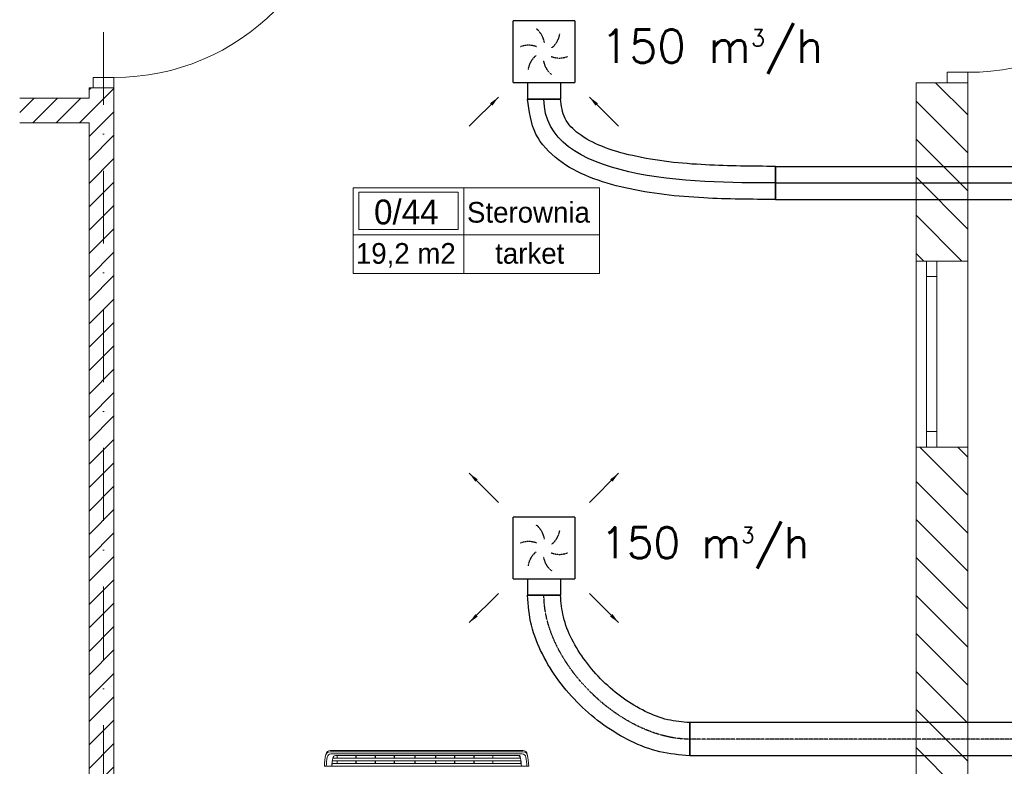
# Model space of a CAD drawing. Header units: millimetres. Extents: x -4612887 to -4536833, y -5457376 to -5415716.
# Tile 64 of 144: x -4587482 to -4582719, y -5441645 to -5438035. Entities that reach past the tile are written whole.
import ezdxf

# ---------------------------------------------------------------- set-up
doc = ezdxf.new("R2010")
doc.units = ezdxf.units.MM
doc.header["$MEASUREMENT"] = 0
for name, pattern in [('DASHDOT', [1, 0.5, -0.25, 0, -0.25]), ('DASHED', [0.75, 0.5, -0.25]), ('Kropki i Kreski', [670.277762, 352.777767, -176.388884, 0, -141.111112])]:
    doc.linetypes.add(name, pattern=pattern)
doc.layers.get('0').update_dxf_attribs({"color": 8, "lineweight": 18})
for name, color, linetype, lineweight in [('FLUID-N1', 7, 'Continuous', 30), ('FLUID-N1-150-ARRGR', 7, 'Continuous', 25), ('FLUID-W1B', 7, 'Continuous', 30), ('FLUID-W1b-160-ARRGR', 7, 'Continuous', 25), ('is_KT-urzadzenia', 104, 'Continuous', 30), ('Osie', 8, 'Continuous', 18), ('Slupy', 8, 'Continuous', 18), ('Strefy', 8, 'Continuous', 18), ('Ściany wewnętrzne', 7, 'Continuous', 18)]:
    doc.layers.add(name, color=color, linetype=linetype, lineweight=lineweight)
doc.layers.add('FLUID-N1-SYM', color=7, linetype='Continuous')
doc.layers.add('FLUID-W1B-SYM', color=7, linetype='Continuous')
doc.styles.add('FDBES', font='simplex.shx')
doc.styles.add('GENERATED_STYLE_3', font='txt')
doc.styles.add('GENERATED_STYLE_4', font='txt')
doc.linetypes.add('ZIGZAG', pattern='A,0.0001,-0.2,[131,ltypeshp.shx,S=0.2,R=0,X=-0.2,Y=0],-0.4,[131,ltypeshp.shx,S=0.2,R=180,X=0.2,Y=0],-0.2', length=0.8001)
doc.dimstyles.new('FDBES', dxfattribs={"dimscale": 50, "dimtxt": 4, "dimasz": 2.5, "dimexe": 0.8, "dimexo": 2, "dimgap": 1, "dimtad": 1, "dimdsep": 46, "dimtxsty": 'FDBES', "dimcen": 2.5, "dimclrd": 4, "dimclre": 5, "dimadec": 0, "dimazin": 0, "dimtfac": 1, "dimtmove": 0, "dimatfit": 3, "dimfxl": 1, "dimarcsym": 0})
pattern_1 = [(315, (-4559356.9, -5416807.61), (91.9239, 91.9239), [])]
pattern_2 = [(45, (-4559356.9, -5416807.61), (-56.56854, 56.56854), [])]

# ---------------------------------------------------------------- blocks, each defined once
blk = doc.blocks.new('*U946')
at = {"color": 0, "linetype": 'ByBlock', "lineweight": -2}
for p, q in [((-149, -149), (-149, 149)), ((149, 149), (-149, 149)), ((149, 149), (149, -149)), ((-149, -149), (149, -149)), ((-80, -149), (-80, -229)), ((80, -149), (80, -229))]:
    blk.add_line(p, q, dxfattribs=at)
at = {"color": 162, "linetype": 'Continuous', "lineweight": -2}
blk.add_line((80, -229), (-80, -229), dxfattribs=at)
at = {"color": 7, "linetype": 'DASHED'}
for centre, start, end in [((-101.8, 27.3), 8.1986, 51.8014), ((-27.3, 101.8), 308.1986, 351.8014), ((-74.5, -74.5), 68.1986, 111.8014), ((27.3, -101.8), 128.1986, 171.8014), ((101.8, -27.3), 188.1986, 231.8014), ((74.5, 74.5), 248.1986, 291.8014)]:
    blk.add_arc(centre, 105.4, start, end, dxfattribs=at)
blk = doc.blocks.new('*U415')
at = {"color": 0, "linetype": 'ByBlock', "lineweight": -2}
for p, q in [((-149, -149), (-149, 149)), ((149, 149), (-149, 149)), ((149, 149), (149, -149)), ((-149, -149), (149, -149)), ((-80, -149), (-80, -229)), ((80, -149), (80, -229))]:
    blk.add_line(p, q, dxfattribs=at)
at = {"color": 26, "linetype": 'Continuous', "lineweight": -2}
blk.add_line((80, -229), (-80, -229), dxfattribs=at)
at = {"color": 7, "linetype": 'DASHED'}
for centre, start, end in [((-101.8, 27.3), 8.1986, 51.8014), ((-27.3, 101.8), 308.1986, 351.8014), ((-74.5, -74.5), 68.1986, 111.8014), ((27.3, -101.8), 128.1986, 171.8014), ((101.8, -27.3), 188.1986, 231.8014), ((74.5, 74.5), 248.1986, 291.8014)]:
    blk.add_arc(centre, 105.4, start, end, dxfattribs=at)
blk = doc.blocks.new('*U414')
at = {"color": 26, "linetype": 'Continuous', "lineweight": -2}
for p, q in [((-1500, -80), (-1500, 80)), ((1500, 80), (1500, -80))]:
    blk.add_line(p, q, dxfattribs=at)
at = {"color": 0, "linetype": 'ByBlock', "lineweight": -2}
for p, q in [((-1500, 80), (1500, 80)), ((-1500, -80), (1500, -80))]:
    blk.add_line(p, q, dxfattribs=at)
at = {"layer": 'FLUID-W1B-SYM', "color": 7, "linetype": 'Continuous'}
blk.add_line((-1500, 0), (1500, 0), dxfattribs=at)
blk = doc.blocks.new('*U992')
at = {"color": 162, "linetype": 'Continuous', "lineweight": -2}
for p, q in [((-1000, -80), (-1000, 80)), ((1000, 80), (1000, -80))]:
    blk.add_line(p, q, dxfattribs=at)
at = {"color": 0, "linetype": 'ByBlock', "lineweight": -2}
for p, q in [((-1000, 80), (1000, 80)), ((-1000, -80), (1000, -80))]:
    blk.add_line(p, q, dxfattribs=at)
at = {"layer": 'FLUID-N1-SYM', "color": 7, "linetype": 'DASHDOT'}
blk.add_line((-1000, 0), (1000, 0), dxfattribs=at)
blk = doc.blocks.new('*U993')
at = {"color": 162, "linetype": 'Continuous', "lineweight": -2}
for p, q in [((-80, 0), (80, 0)), ((705, -615.5), (705, -775.5))]:
    blk.add_line(p, q, dxfattribs=at)
at = {"color": 162, "linetype": 'ZIGZAG', "lineweight": -2, "ltscale": 50}
for points in [[(705, -615.5), (599.6, -601.6), (490.4, -561.2), (383.4, -497.4), (284.8, -414.5), (200.3, -317.5), (135.3, -212.2), (94.1, -104.4), (80, 0)], [(705, -775.5), (560.2, -756.7), (420.8, -705.3), (290.4, -627.6), (172.6, -528.6), (71.7, -412.7), (-7.8, -283.7), (-60.6, -144.9), (-80, 0)]]:
    blk.add_spline(points, degree=3, dxfattribs=at)
at = {"layer": 'FLUID-N1-SYM', "color": 7, "linetype": 'DASHDOT', "start_tangent": (-1, 0), "end_tangent": (0, 1)}
blk.add_spline([(705, -695.5), (0, 0)], degree=3, dxfattribs=at)
blk = doc.blocks.new('*U463')
at = {"color": 26, "linetype": 'Continuous', "lineweight": -2}
for p, q in [((-80, 0), (80, 0)), ((1120, -326), (1120, -486))]:
    blk.add_line(p, q, dxfattribs=at)
at = {"color": 26, "linetype": 'ZIGZAG', "lineweight": -2, "ltscale": 50}
for points in [[(1120, -326), (782, -318.5), (428.7, -273.9), (279.6, -228.8), (167.8, -167.5), (102.3, -93.6), (80, 0)], [(1120, -486), (772.9, -478.3), (393.5, -430), (219.7, -377.2), (70.5, -294.5), (-38.6, -169.3), (-80, 0)]]:
    blk.add_spline(points, degree=3, dxfattribs=at)
at = {"layer": 'FLUID-W1B-SYM', "color": 7, "linetype": 'Continuous', "start_tangent": (-1, 0), "end_tangent": (0, 1)}
blk.add_spline([(1120, -406), (0, 0)], degree=3, dxfattribs=at)

msp = doc.modelspace()

# ---------------------------------------------------------------- hatches: boundary and pattern name
at = {"layer": 'Ściany wewnętrzne', "linetype": 'Continuous'}
h = msp.add_hatch(dxfattribs=at)
h.set_pattern_fill('BLOCZKI_CERAMICZNE', color=8, style=0, pattern_type=2)
h.set_pattern_definition(pattern_2)
h.paths.add_polyline_path([(-4587145.7, -5438414.1), (-4587025.7, -5438414.1), (-4587025.7, -5438364.1), (-4587125.7, -5438364.1), (-4587145.7, -5438364.1)])
h = msp.add_hatch(dxfattribs=at)
h.set_pattern_fill('CEGŁA_ZWYKŁA__2_', color=8, style=0, pattern_type=2)
h.set_pattern_definition(pattern_1)
h.paths.add_polyline_path([(-4583145.7, -5439201.6), (-4583095.7, -5439201.6), (-4583045.7, -5439201.6), (-4582895.7, -5439201.6), (-4582895.7, -5438339.1), (-4582995.7, -5438339.1), (-4583145.7, -5438339.1)])
h = msp.add_hatch(dxfattribs=at)
h.set_pattern_fill('BLOCZKI_CERAMICZNE', color=8, style=0, pattern_type=2)
h.set_pattern_definition(pattern_2)
h.paths.add_polyline_path([(-4587025.7, -5438414.1), (-4587481.9, -5438414.1), (-4587481.9, -5438434.1), (-4587481.9, -5438534.1), (-4587145.7, -5438534.1)])
h = msp.add_hatch(dxfattribs=at)
h.set_pattern_fill('BLOCZKI_CERAMICZNE', color=8, style=0, pattern_type=2)
h.set_pattern_definition(pattern_2)
h.paths.add_polyline_path([(-4587145.7, -5441714.1), (-4587025.7, -5441714.1), (-4587025.7, -5438414.1), (-4587145.7, -5438534.1)])
h = msp.add_hatch(dxfattribs=at)
h.set_pattern_fill('CEGŁA_ZWYKŁA__2_', color=8, style=0, pattern_type=2)
h.set_pattern_definition(pattern_1)
h.paths.add_polyline_path([(-4583145.7, -5441789.1), (-4582895.7, -5441789.1), (-4582895.7, -5440101.6), (-4583045.7, -5440101.6), (-4583095.7, -5440101.6), (-4583145.7, -5440101.6)])

# ---------------------------------------------------------------- linework, layer by layer
at = {"layer": 'is_KT-urzadzenia', "linetype": 'Continuous', "lineweight": 9}
for p, q in [((-4585047.9, -5441568.3), (-4585979, -5441568.3)), ((-4585046.6, -5441574.9), (-4585980.3, -5441574.9)), ((-4585050.4, -5441584.2), (-4585976.6, -5441584.2)), ((-4585057.3, -5441618.2), (-4585969.5, -5441618.2)), ((-4585969.5, -5441618.2), (-4585969.5, -5441631.5)), ((-4585059.1, -5441606.3), (-4585967.6, -5441606.3)), ((-4585072.7, -5441593), (-4585954.3, -5441593)), ((-4585946.6, -5441593), (-4585946.6, -5441606.3)), ((-4585946.6, -5441618.2), (-4585946.6, -5441631.5)), ((-4585855.3, -5441593), (-4585855.3, -5441606.3)), ((-4585855.3, -5441618.2), (-4585855.3, -5441631.5)), ((-4585854, -5441593), (-4585854, -5441606.3)), ((-4585854, -5441618.2), (-4585854, -5441631.5)), ((-4585762.7, -5441593), (-4585762.7, -5441606.3)), ((-4585762.7, -5441618.2), (-4585762.7, -5441631.5)), ((-4585761.3, -5441593), (-4585761.3, -5441606.3)), ((-4585761.3, -5441618.2), (-4585761.3, -5441631.5)), ((-4585670, -5441593), (-4585670, -5441606.3)), ((-4585670, -5441618.2), (-4585670, -5441631.5)), ((-4585668.7, -5441593), (-4585668.7, -5441606.3)), ((-4585668.7, -5441618.2), (-4585668.7, -5441631.5)), ((-4585570.3, -5441593), (-4585570.3, -5441606.3)), ((-4585570.3, -5441618.2), (-4585570.3, -5441631.5)), ((-4585568.9, -5441593), (-4585568.9, -5441606.3)), ((-4585568.9, -5441618.2), (-4585568.9, -5441631.5)), ((-4585470.5, -5441593), (-4585470.5, -5441606.3)), ((-4585470.5, -5441618.2), (-4585470.5, -5441631.5)), ((-4585469.2, -5441593), (-4585469.2, -5441606.3)), ((-4585469.2, -5441618.2), (-4585469.2, -5441631.5)), ((-4585377.9, -5441593), (-4585377.9, -5441606.3)), ((-4585377.9, -5441618.2), (-4585377.9, -5441631.5)), ((-4585376.5, -5441593), (-4585376.5, -5441606.3)), ((-4585376.5, -5441618.2), (-4585376.5, -5441631.5)), ((-4585285.2, -5441593), (-4585285.2, -5441606.3)), ((-4585285.2, -5441618.2), (-4585285.2, -5441631.5)), ((-4585283.9, -5441593), (-4585283.9, -5441606.3)), ((-4585283.9, -5441618.2), (-4585283.9, -5441631.5)), ((-4585192.6, -5441593), (-4585192.6, -5441606.3)), ((-4585192.6, -5441618.2), (-4585192.6, -5441631.5)), ((-4585061.9, -5441593), (-4585069, -5441593)), ((-4585057.5, -5441618.2), (-4585057.5, -5441631.5)), ((-4586008.1, -5441644.3), (-4585018.9, -5441644.3)), ((-4585969.5, -5441631.5), (-4585972.1, -5441644.3)), ((-4585057.5, -5441631.5), (-4585969.5, -5441631.5)), ((-4585057.5, -5441631.5), (-4585054.8, -5441644.3))]:
    msp.add_line(p, q, dxfattribs=at)
at = {"layer": 'is_KT-urzadzenia', "linetype": 'Continuous', "lineweight": 9, "extrusion": (0, 0, -1)}
for centre, major_axis, start_param, end_param in [((-4585979, -5441593), (0, 24.7), -1.34901, 0), ((-4585047.9, -5441593), (0, 24.7), 0.000001, 1.349011), ((-4585683, -5441667), (0, 361.1), -1.508013, -1.34901), ((-4585980.3, -5441599.6), (0, 24.7), -1.369045, 0), ((-4585683, -5441667), (0, 351.2), -1.506246, -1.379389), ((-4585976.6, -5441603.9), (0, 19.7), -1.379389, 0), ((-4585682.7, -5441667), (0, 321.6), -1.500291, -1.376644), ((-4585954.3, -5441607.8), (0, 14.8), -1.376645, 0), ((-4585072.7, -5441607.8), (0, 14.8), -0.000001, 1.376644), ((-4585344.3, -5441667), (0, 321.6), 1.338612, 1.361982), ((-4585344.3, -5441667), (0, 321.6), 1.376643, 1.50029), ((-4585050.4, -5441603.9), (0, 19.7), -0.000001, 1.379388), ((-4585046.6, -5441599.6), (0, 24.7), 0.000001, 1.369046), ((-4585344, -5441667), (0, 351.2), 1.379388, 1.506245), ((-4585344, -5441667), (0, 361.1), 1.349009, 1.508012)]:
    msp.add_ellipse(centre, major_axis=major_axis, ratio=0.902143, start_param=start_param, end_param=end_param, dxfattribs=at)
at = {"layer": 'Osie', "color": 8, "linetype": 'Kropki i Kreski'}
msp.add_line((-4587075.7, -5455206.5), (-4587075.7, -5416506), dxfattribs=at)
at = {"layer": 'Slupy', "color": 8, "linetype": 'Continuous'}
msp.add_line((-4587075.7, -5441834.1), (-4587075.7, -5441634.1), dxfattribs=at)
at = {"layer": 'Strefy', "color": 8, "linetype": 'Continuous'}
for p, q in [((-4585868.4, -5438848.4), (-4584676.6, -5438848.4)), ((-4585868.4, -5439262.5), (-4585868.4, -5438848.4)), ((-4585333.7, -5438848.4), (-4585333.7, -5439262.5)), ((-4584676.6, -5438848.4), (-4584676.6, -5439262.5)), ((-4585841.6, -5438869.1), (-4585360.5, -5438869.1)), ((-4585841.6, -5439049.8), (-4585841.6, -5438869.1)), ((-4585360.5, -5438869.1), (-4585360.5, -5439049.8)), ((-4585868.4, -5439074.3), (-4584676.6, -5439074.3)), ((-4585360.5, -5439049.8), (-4585841.6, -5439049.8)), ((-4584676.6, -5439262.5), (-4585868.4, -5439262.5))]:
    msp.add_line(p, q, dxfattribs=at)
at = {"layer": 'Ściany wewnętrzne', "color": 8, "linetype": 'Continuous'}
for p, q in [((-4587125.7, -5438364.1), (-4587125.7, -5438314.1)), ((-4587125.7, -5438314.1), (-4587025.7, -5438314.1)), ((-4587025.7, -5438314.1), (-4587025.7, -5438364.1)), ((-4582995.7, -5438339.1), (-4582995.7, -5438289.1)), ((-4582995.7, -5438289.1), (-4582895.7, -5438289.1)), ((-4582895.7, -5438289.1), (-4582895.7, -5438339.1)), ((-4587125.7, -5438364.1), (-4587145.7, -5438364.1)), ((-4587025.7, -5438364.1), (-4587125.7, -5438364.1)), ((-4587025.7, -5438364.1), (-4587125.7, -5438364.1)), ((-4587025.7, -5438364.1), (-4587125.7, -5438364.1)), ((-4582995.7, -5438339.1), (-4583145.7, -5438339.1)), ((-4582895.7, -5438339.1), (-4582995.7, -5438339.1)), ((-4582895.7, -5438339.1), (-4582995.7, -5438339.1)), ((-4582895.7, -5438339.1), (-4582995.7, -5438339.1)), ((-4583095.7, -5439201.6), (-4583145.7, -5439201.6)), ((-4583145.7, -5440101.6), (-4583145.7, -5439201.6)), ((-4583045.7, -5439201.6), (-4583095.7, -5439201.6)), ((-4583095.7, -5439276.6), (-4583095.7, -5439201.6)), ((-4583045.7, -5439201.6), (-4583095.7, -5439201.6)), ((-4582895.7, -5439201.6), (-4583045.7, -5439201.6)), ((-4583045.7, -5439201.6), (-4583045.7, -5439276.6)), ((-4582895.7, -5440101.6), (-4582895.7, -5439201.6)), ((-4583045.7, -5439276.6), (-4583095.7, -5439276.6)), ((-4583095.7, -5440026.6), (-4583095.7, -5439276.6)), ((-4583045.7, -5439276.6), (-4583045.7, -5440026.6)), ((-4583095.7, -5440101.6), (-4583095.7, -5440026.6)), ((-4583095.7, -5440026.6), (-4583045.7, -5440026.6)), ((-4583045.7, -5440026.6), (-4583045.7, -5440101.6)), ((-4583095.7, -5440101.6), (-4583145.7, -5440101.6)), ((-4583045.7, -5440101.6), (-4583095.7, -5440101.6)), ((-4583045.7, -5440101.6), (-4583095.7, -5440101.6)), ((-4582895.7, -5440101.6), (-4583045.7, -5440101.6))]:
    msp.add_line(p, q, dxfattribs=at)
at = {"layer": 'Ściany wewnętrzne', "color": 8, "linetype": 'Continuous', "flags": 128}
for points in [[(-4587145.7, -5438364.1), (-4587145.7, -5438414.1)], [(-4587025.7, -5438414.1), (-4587025.7, -5438364.1)], [(-4583145.7, -5438339.1), (-4583145.7, -5439201.6)], [(-4582895.7, -5439201.6), (-4582895.7, -5438339.1)], [(-4587145.7, -5438414.1), (-4587481.9, -5438414.1)], [(-4587025.7, -5441714.1), (-4587025.7, -5438414.1)], [(-4587481.9, -5438534.1), (-4587145.7, -5438534.1)], [(-4587145.7, -5438534.1), (-4587145.7, -5441714.1)], [(-4583145.7, -5440101.6), (-4583145.7, -5441789.1)], [(-4582895.7, -5441789.1), (-4582895.7, -5440101.6)]]:
    msp.add_lwpolyline(points, dxfattribs=at)
at = {"layer": 'Ściany wewnętrzne', "color": 8, "linetype": 'Continuous'}
for centre in [(-4582895.7, -5437189.1), (-4587025.7, -5437214.1)]:
    msp.add_arc(centre, 1100, 270, 0, dxfattribs=at)

# ---------------------------------------------------------------- block references
at = {"layer": 'FLUID-N1', "color": 162, "linetype": 'Continuous'}
for name, p in [('*U946', (-4584945.7, -5440589.1)), ('*U993', (-4584945.7, -5440818.1))]:
    msp.add_blockref(name, p, dxfattribs=at)
at = {"layer": 'FLUID-N1', "color": 162, "linetype": 'Continuous', "rotation": 180}
msp.add_blockref('*U992', (-4583240.7, -5441513.6), dxfattribs=at)
at = {"layer": 'FLUID-W1B', "color": 26, "linetype": 'Continuous'}
for name, p in [('*U415', (-4584945.7, -5438189.1)), ('*U463', (-4584945.7, -5438418.1)), ('*U414', (-4582325.7, -5438824.1))]:
    msp.add_blockref(name, p, dxfattribs=at)

# ---------------------------------------------------------------- texts
at = {"layer": 'FLUID-N1-150-ARRGR', "color": 60, "insert": (-4584168.1, -5440589.1), "char_height": 150, "attachment_point": 5, "style": 'FDBES'}
msp.add_mtext('150 m{\\A2;\\H0.5x;3}/h\\P', dxfattribs=at)
at = {"layer": 'FLUID-W1b-160-ARRGR', "color": 60, "insert": (-4584132.9, -5438189.1), "char_height": 160, "attachment_point": 5, "style": 'FDBES'}
msp.add_mtext('150 m{\\A2;\\H0.5x;3}/h\\P', dxfattribs=at)
at = {"layer": 'Strefy', "color": 8, "linetype": 'Continuous', "attachment_point": 4}
for s, insert, char_height, style in [('{0/44}', (-4585767.6, -5438965.2), 120, 'GENERATED_STYLE_4'), ('{Sterownia}', (-4585318.1, -5438966.7), 100, 'GENERATED_STYLE_3'), ('{tarket}', (-4585181.6, -5439165.2), 100, 'GENERATED_STYLE_3'), ('{19,2 m2}', (-4585855.6, -5439174), 100, 'GENERATED_STYLE_3')]:
    msp.add_mtext(s, dxfattribs=dict(at, insert=insert, char_height=char_height, style=style))

# ---------------------------------------------------------------- leaders
at = {"layer": 'FLUID-N1-150-ARRGR'}
for points in [[(-4585306.8, -5440228), (-4585165.4, -5440369.4)], [(-4584584.6, -5440228), (-4584726, -5440369.4)], [(-4585306.8, -5440950.2), (-4585165.4, -5440808.8)], [(-4584584.6, -5440950.2), (-4584726, -5440808.8)]]:
    msp.add_leader(points, dimstyle='FDBES', override={"dimscale": 20, "dimclrd": 7}, dxfattribs=at)
at = {"layer": 'FLUID-W1b-160-ARRGR'}
for points in [[(-4585165.4, -5438408.8), (-4585306.8, -5438550.2)], [(-4584726, -5438408.8), (-4584584.6, -5438550.2)]]:
    msp.add_leader(points, dimstyle='FDBES', override={"dimscale": 20, "dimclrd": 7}, dxfattribs=at)

doc.saveas('drawing.dxf')
